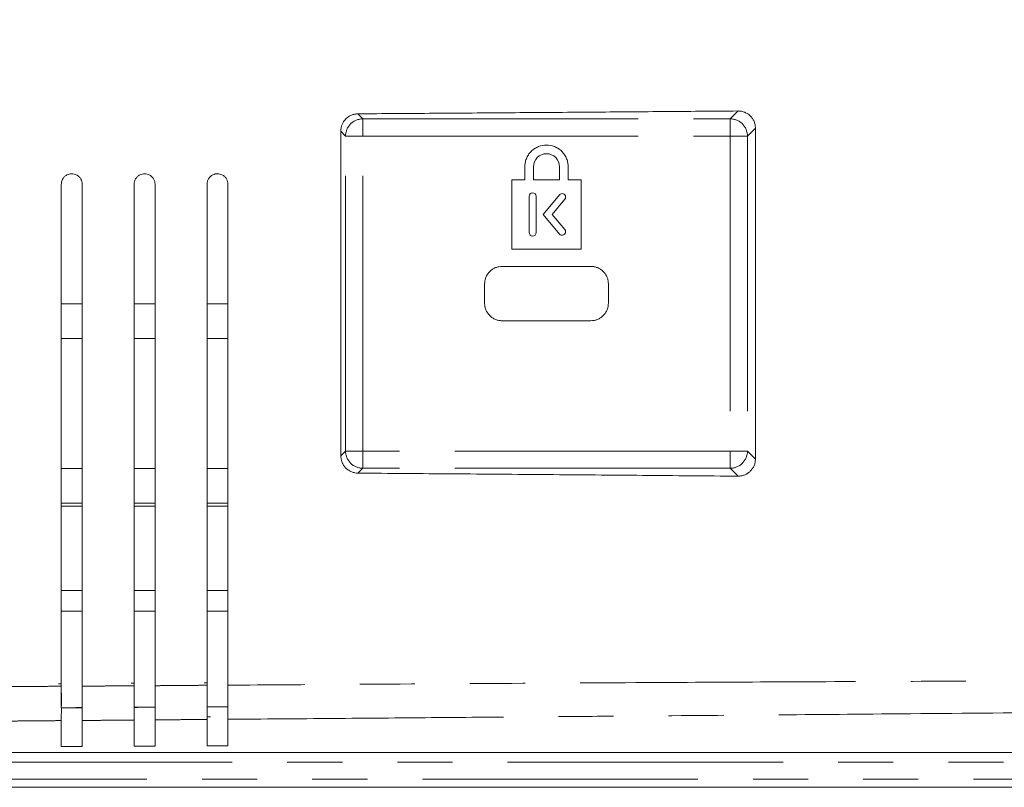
# Model space of a CAD drawing. Header units: millimetres. Extents: x 19 to 844, y 7 to 552.
# Tile 66 of 175: x 270 to 293, y 221 to 239. Entities that reach past the tile are written whole.
import ezdxf

# ---------------------------------------------------------------- set-up
doc = ezdxf.new("R2010")
doc.units = ezdxf.units.MM
doc.linetypes.add('PHANTOM', pattern=[12.7, 6.35, -1.27, 1.27, -1.27, 1.27, -1.27])

msp = doc.modelspace()

# ---------------------------------------------------------------- linework, layer by layer
at = {"color": 8, "linetype": 'PHANTOM', "lineweight": 0}
for p, q in [((286.786, 236.6), (286.967, 236.78)), ((278.204, 236.715), (278.319, 236.6)), ((278.319, 236.6), (286.786, 236.6)), ((277.92, 236.201), (277.809, 236.313)), ((287.368, 236.385), (287.184, 236.201)), ((277.92, 228.934), (277.92, 236.201)), ((278.319, 228.934), (278.319, 236.201)), ((278.319, 236.201), (286.786, 236.201)), ((286.786, 236.201), (286.786, 228.934)), ((287.184, 236.201), (287.184, 228.934)), ((277.812, 228.826), (277.92, 228.934)), ((286.786, 228.934), (278.319, 228.934)), ((287.184, 228.934), (287.368, 228.75)), ((278.319, 228.536), (278.207, 228.424)), ((286.786, 228.536), (278.319, 228.536)), ((286.967, 228.355), (286.786, 228.536)), ((313.406, 221.759), (203.457, 221.759)), ((203.493, 221.361), (313.406, 221.361))]:
    msp.add_line(p, q, dxfattribs=at)
at = {"color": 7, "linetype": 'Continuous', "lineweight": 15}
for p, q in [((282.052, 235.194), (282.052, 235.494)), ((282.252, 235.494), (282.252, 235.194)), ((282.852, 235.194), (282.852, 235.494)), ((283.052, 235.494), (283.052, 235.194)), ((281.752, 235.194), (282.052, 235.194)), ((281.752, 233.594), (281.752, 235.194)), ((282.252, 235.194), (282.852, 235.194)), ((283.052, 235.194), (283.352, 235.194)), ((283.352, 235.194), (283.352, 233.594)), ((282.152, 234.814), (282.152, 233.974)), ((282.312, 233.974), (282.312, 234.814)), ((282.851, 234.845), (282.472, 234.394)), ((282.681, 234.394), (282.974, 234.742)), ((282.472, 234.394), (282.852, 233.941)), ((282.974, 234.045), (282.681, 234.394)), ((283.352, 233.594), (281.752, 233.594)), ((281.526, 233.194), (283.578, 233.194)), ((281.126, 232.342), (281.126, 232.794)), ((283.978, 232.794), (283.978, 232.342)), ((271.368, 232.332), (271.848, 232.332)), ((273.048, 232.332), (273.528, 232.332)), ((274.728, 232.332), (275.208, 232.332)), ((283.578, 231.942), (281.526, 231.942)), ((271.848, 231.532), (271.368, 231.532)), ((273.528, 231.532), (273.048, 231.532)), ((275.208, 231.532), (274.728, 231.532)), ((271.368, 228.532), (271.848, 228.532)), ((273.048, 228.532), (273.528, 228.532)), ((274.728, 228.532), (275.208, 228.532)), ((271.848, 227.732), (271.368, 227.732)), ((271.848, 227.665), (271.368, 227.665)), ((273.528, 227.732), (273.048, 227.732)), ((273.528, 227.665), (273.048, 227.665)), ((275.208, 227.732), (274.728, 227.732)), ((275.208, 227.665), (274.728, 227.665)), ((271.848, 225.718), (271.368, 225.718)), ((273.528, 225.718), (273.048, 225.718)), ((275.208, 225.718), (274.728, 225.718)), ((271.368, 225.238), (271.848, 225.238)), ((273.048, 225.238), (273.528, 225.238)), ((274.728, 225.238), (275.208, 225.238)), ((271.3, 223.567), (271.368, 223.567)), ((272.98, 223.578), (273.048, 223.579)), ((273.048, 223.579), (273.048, 223.319)), ((274.66, 223.589), (274.728, 223.589)), ((274.808, 222.804), (274.728, 222.804)), ((271.368, 222.118), (271.849, 222.12)), ((273.048, 222.126), (273.529, 222.128)), ((274.728, 222.134), (275.209, 222.136)), ((203.402, 221.976), (302.972, 221.976)), ((203.51, 221.176), (313.406, 221.176))]:
    msp.add_line(p, q, dxfattribs=at)
at = {"color": 8, "linetype": 'PHANTOM', "lineweight": 0}
for points, knots in [([(312.354, 225.377), (312.218, 225.607), (311.995, 225.985), (311.537, 226.758), (310.974, 227.706), (310.285, 228.863), (309.725, 229.793), (309.299, 230.488), (308.846, 231.221), (308.392, 231.957), (307.935, 232.692), (307.659, 233.136), (307.402, 233.545), (307.086, 234.042), (306.607, 234.792), (305.932, 235.842), (305.112, 237.093), (304.182, 238.496), (303.302, 239.797), (302.586, 240.835), (302.069, 241.574), (301.458, 242.439), (300.604, 243.633), (299.458, 245.196), (298.41, 246.578), (297.53, 247.713), (296.643, 248.836), (295.731, 249.956), (294.777, 251.097), (293.707, 252.349), (292.534, 253.656), (291.254, 254.999), (290.235, 256.036), (289.382, 256.878), (288.718, 257.521), (288.084, 258.123), (287.278, 258.86), (286.236, 259.746), (285.076, 260.654), (283.814, 261.58), (282.528, 262.472), (281.446, 263.181), (280.669, 263.656), (279.984, 264.052), (279.196, 264.469), (278.17, 264.932), (277.087, 265.358), (275.945, 265.757), (274.969, 266.051), (274.196, 266.25), (273.632, 266.376), (273.095, 266.476), (272.62, 266.546), (272.206, 266.594), (271.827, 266.626), (271.44, 266.648), (271.047, 266.658), (270.782, 266.655), (270.648, 266.653)], [0, 0, 0, 0, 0.013286, 0.021772, 0.044707, 0.068178, 0.088881, 0.098885, 0.108865, 0.132015, 0.142142, 0.152243, 0.15819, 0.166359, 0.181863, 0.202856, 0.229119, 0.257171, 0.287722, 0.308429, 0.320893, 0.333329, 0.362006, 0.395136, 0.431424, 0.449738, 0.467687, 0.503647, 0.522487, 0.542353, 0.586137, 0.610151, 0.634496, 0.65802, 0.669132, 0.679838, 0.700798, 0.722464, 0.74635, 0.772246, 0.798063, 0.821618, 0.834212, 0.841627, 0.859402, 0.876742, 0.895235, 0.914737, 0.934193, 0.943578, 0.952574, 0.96161, 0.969433, 0.975335, 0.981344, 0.987459, 0.993678, 1, 1, 1, 1]), ([(270.648, 266.064), (270.716, 266.064), (270.859, 266.063), (271.085, 266.058), (271.335, 266.047), (271.608, 266.031), (271.905, 266.007), (272.226, 265.975), (272.815, 265.902), (273.561, 265.772), (274.805, 265.481), (276.296, 265.009), (278.132, 264.234), (279.851, 263.33), (281.493, 262.318), (283.026, 261.247), (285.05, 259.678), (287.446, 257.577), (290.126, 254.904), (292.648, 252.131), (294.696, 249.693), (296.345, 247.632), (297.848, 245.69), (299.621, 243.303), (301.288, 240.949), (302.672, 238.929), (303.881, 237.126), (305.755, 234.267), (307.536, 231.437), (309.063, 228.934), (309.885, 227.569), (310.701, 226.198), (311.239, 225.279), (311.509, 224.819)], [0, 0, 0, 0, 0.003236, 0.006854, 0.010853, 0.015236, 0.020001, 0.025148, 0.030678, 0.048478, 0.061458, 0.092022, 0.123514, 0.157293, 0.185719, 0.216919, 0.248184, 0.310765, 0.373455, 0.43619, 0.498941, 0.53478, 0.570604, 0.624324, 0.686981, 0.718303, 0.749619, 0.797925, 0.892702, 0.919525, 0.94635, 0.973174, 1, 1, 1, 1]), ([(303.072, 225.38), (302.938, 225.685), (302.673, 226.288), (302.28, 227.18), (301.826, 228.207), (301.306, 229.377), (300.497, 231.17), (299.41, 233.512), (298.224, 235.938), (297.164, 238.031), (295.948, 240.376), (294.233, 243.529), (292.397, 246.636), (290.635, 249.409), (289.437, 251.186), (288.329, 252.734), (287.606, 253.707), (286.882, 254.646), (286.175, 255.53), (285.474, 256.371), (284.581, 257.4), (283.392, 258.687), (282.088, 259.962), (280.475, 261.381), (278.694, 262.739), (276.482, 264.031), (274.83, 264.704), (273.708, 265.032), (273.08, 265.183), (272.444, 265.301), (271.947, 265.367), (271.522, 265.407), (271.128, 265.434), (270.823, 265.438), (270.648, 265.441)], [0, 0, 0, 0, 0.018899, 0.037366, 0.055402, 0.082766, 0.11034, 0.167562, 0.230304, 0.2649, 0.30195, 0.38167, 0.470335, 0.507535, 0.567824, 0.591037, 0.614241, 0.635624, 0.657071, 0.677093, 0.696278, 0.732341, 0.773491, 0.795984, 0.849364, 0.894487, 0.933506, 0.944472, 0.95696, 0.967955, 0.978952, 0.983697, 0.990713, 1, 1, 1, 1]), ([(270.648, 264.687), (270.711, 264.687), (270.837, 264.686), (271.028, 264.681), (271.225, 264.671), (271.426, 264.658), (271.632, 264.64), (271.843, 264.618), (272.058, 264.591), (272.277, 264.559), (272.858, 264.463), (273.542, 264.302), (274.419, 264.025), (275.185, 263.736), (276.135, 263.303), (276.986, 262.839), (277.875, 262.294), (278.958, 261.557), (280.453, 260.375), (282.36, 258.603), (284.013, 256.806), (285.419, 255.113), (286.773, 253.38), (288.068, 251.579), (289.284, 249.772), (290.168, 248.403), (291.027, 247.022), (292.142, 245.167), (294.021, 241.885), (296.027, 238.073), (297.936, 234.2), (299.063, 231.819), (299.97, 229.848), (300.67, 228.302), (301.362, 226.744), (301.797, 225.744), (301.988, 225.306)], [0, 0, 0, 0, 0.003395, 0.006881, 0.010457, 0.014125, 0.017885, 0.021737, 0.025682, 0.029719, 0.033848, 0.057807, 0.068013, 0.084166, 0.102635, 0.125287, 0.137498, 0.160185, 0.197717, 0.243339, 0.305676, 0.335239, 0.368266, 0.431037, 0.462483, 0.493959, 0.525451, 0.556963, 0.620057, 0.746516, 0.809845, 0.873212, 0.900694, 0.936603, 0.972241, 1, 1, 1, 1]), ([(278.319, 236.6), (278.319, 236.591), (278.319, 236.544), (278.319, 236.399), (278.319, 236.3), (278.319, 236.201)], [0, 0, 0, 0, 0.5, 0.5, 1, 1, 1, 1]), ([(286.786, 236.201), (286.786, 236.3), (286.786, 236.399), (286.786, 236.544), (286.786, 236.591), (286.786, 236.6)], [0, 0, 0, 0, 0.5, 0.5, 1, 1, 1, 1]), ([(278.319, 236.201), (278.22, 236.201), (278.122, 236.201), (277.976, 236.201), (277.929, 236.201), (277.92, 236.201)], [0, 0, 0, 0, 0.5, 0.5, 1, 1, 1, 1]), ([(287.184, 236.201), (287.176, 236.201), (287.129, 236.201), (286.983, 236.201), (286.885, 236.201), (286.786, 236.201)], [0, 0, 0, 0, 0.5, 0.5, 1, 1, 1, 1]), ([(277.92, 228.934), (277.929, 228.934), (277.976, 228.934), (278.122, 228.934), (278.22, 228.934), (278.319, 228.934)], [0, 0, 0, 0, 0.5, 0.5, 1, 1, 1, 1]), ([(278.319, 228.934), (278.319, 228.835), (278.319, 228.737), (278.319, 228.591), (278.319, 228.544), (278.319, 228.536)], [0, 0, 0, 0, 0.5, 0.5, 1, 1, 1, 1]), ([(286.786, 228.536), (286.786, 228.544), (286.786, 228.591), (286.786, 228.737), (286.786, 228.835), (286.786, 228.934)], [0, 0, 0, 0, 0.5, 0.5, 1, 1, 1, 1]), ([(286.786, 228.934), (286.885, 228.934), (286.983, 228.934), (287.129, 228.934), (287.176, 228.934), (287.184, 228.934)], [0, 0, 0, 0, 0.5, 0.5, 1, 1, 1, 1]), ([(302.378, 223.627), (301.892, 223.629), (300.652, 223.632), (298.389, 223.635), (295.411, 223.633), (292.125, 223.626), (288.86, 223.613), (285.535, 223.597), (281.901, 223.576), (278.371, 223.553), (276.105, 223.539), (275.208, 223.533)], [0, 0, 0, 0, 0.053758, 0.137086, 0.249986, 0.38285, 0.499989, 0.610515, 0.749998, 0.90109, 1, 1, 1, 1]), ([(271.368, 223.509), (271.285, 223.508), (271.084, 223.506), (270.767, 223.503), (270.451, 223.501), (270.251, 223.499), (270.168, 223.498)], [0, 0, 0, 0, 0.209484, 0.500195, 0.79287, 1, 1, 1, 1]), ([(273.048, 223.52), (272.965, 223.519), (272.764, 223.517), (272.447, 223.514), (272.131, 223.512), (271.931, 223.51), (271.848, 223.509)], [0, 0, 0, 0, 0.209533, 0.500198, 0.792924, 1, 1, 1, 1]), ([(274.728, 223.531), (274.645, 223.53), (274.444, 223.528), (274.127, 223.525), (273.811, 223.523), (273.611, 223.521), (273.528, 223.52)], [0, 0, 0, 0, 0.209565, 0.500201, 0.792959, 1, 1, 1, 1]), ([(275.208, 222.745), (276.018, 222.752), (277.583, 222.764), (279.852, 222.783), (281.963, 222.8), (284.441, 222.82), (287.259, 222.843), (290.692, 222.871), (294.163, 222.901), (297.283, 222.93), (299.718, 222.956), (301.46, 222.975), (302.508, 222.991), (302.975, 222.998)], [0, 0, 0, 0, 0.087395, 0.169095, 0.245098, 0.315404, 0.436795, 0.549593, 0.686412, 0.811799, 0.886786, 0.949519, 1, 1, 1, 1]), ([(270.168, 222.705), (270.252, 222.705), (270.451, 222.707), (270.768, 222.71), (271.085, 222.713), (271.284, 222.714), (271.368, 222.715)], [0, 0, 0, 0, 0.208212, 0.500002, 0.791507, 1, 1, 1, 1]), ([(271.848, 222.718), (271.932, 222.719), (272.131, 222.72), (272.448, 222.723), (272.765, 222.726), (272.964, 222.728), (273.048, 222.728)], [0, 0, 0, 0, 0.208207, 0.5000016, 0.791504, 1, 1, 1, 1]), ([(273.528, 222.732), (273.612, 222.732), (273.811, 222.734), (274.128, 222.737), (274.445, 222.74), (274.644, 222.741), (274.728, 222.742)], [0, 0, 0, 0, 0.208203, 0.500002, 0.7915, 1, 1, 1, 1])]:
    msp.add_open_spline(points, degree=3, knots=knots, dxfattribs=at)
at = {"color": 7, "linetype": 'Continuous', "lineweight": 15}
for points, knots in [([(286.967, 236.78), (286.385, 236.776), (285.22, 236.767), (283.471, 236.753), (281.718, 236.74), (279.962, 236.727), (278.791, 236.719), (278.204, 236.715)], [0, 0, 0, 0, 0.199295, 0.398942, 0.598942, 0.799294, 1, 1, 1, 1]), ([(287.368, 236.385), (287.368, 236.399), (287.367, 236.425), (287.361, 236.465), (287.351, 236.503), (287.337, 236.541), (287.32, 236.576), (287.299, 236.61), (287.275, 236.641), (287.241, 236.678), (287.192, 236.716), (287.126, 236.752), (287.049, 236.776), (286.995, 236.779), (286.967, 236.78)], [0, 0, 0, 0, 0.063789, 0.127374, 0.190777, 0.254023, 0.317134, 0.380135, 0.443049, 0.5059, 0.618117, 0.737811, 0.865079, 1, 1, 1, 1]), ([(278.204, 236.715), (278.192, 236.714), (278.167, 236.713), (278.129, 236.707), (278.093, 236.698), (278.056, 236.685), (278.021, 236.669), (277.987, 236.649), (277.955, 236.625), (277.923, 236.596), (277.891, 236.559), (277.859, 236.512), (277.832, 236.455), (277.813, 236.387), (277.81, 236.339), (277.809, 236.313)], [0, 0, 0, 0, 0.059619, 0.119923, 0.180917, 0.242605, 0.304992, 0.368081, 0.431876, 0.496382, 0.575647, 0.665643, 0.76637, 0.877824, 1, 1, 1, 1]), ([(277.809, 236.313), (277.809, 236.179), (277.809, 235.877), (277.809, 235.269), (277.81, 234.487), (277.81, 233.563), (277.81, 232.632), (277.81, 231.692), (277.81, 230.743), (277.811, 229.929), (277.811, 229.289), (277.812, 228.968), (277.812, 228.826)], [0, 0, 0, 0, 0.0537243, 0.1212039, 0.2434922, 0.366866, 0.4913281, 0.6168744, 0.7435002, 0.8712084, 0.9431083, 1, 1, 1, 1]), ([(287.368, 228.75), (287.368, 230.032), (287.368, 231.946), (287.368, 234.491), (287.368, 235.754), (287.368, 236.385)], [0, 0, 0, 0, 0.503793, 0.751897, 1, 1, 1, 1]), ([(282.052, 235.494), (282.053, 235.51), (282.054, 235.541), (282.06, 235.588), (282.071, 235.633), (282.093, 235.695), (282.131, 235.77), (282.196, 235.85), (282.276, 235.915), (282.392, 235.975), (282.552, 236.006), (282.712, 235.975), (282.829, 235.915), (282.908, 235.85), (282.973, 235.77), (283.019, 235.681), (283.047, 235.588), (283.051, 235.525), (283.052, 235.494)], [0, 0, 0, 0, 0.030173, 0.060092, 0.090028, 0.120251, 0.185242, 0.25037, 0.315362, 0.38049, 0.500066, 0.619641, 0.684633, 0.749761, 0.814752, 0.879881, 0.939907, 1, 1, 1, 1]), ([(282.252, 235.494), (282.252, 235.572), (282.285, 235.65), (282.396, 235.761), (282.474, 235.794), (282.631, 235.794), (282.709, 235.761), (282.82, 235.65), (282.852, 235.572), (282.852, 235.494)], [0, 0, 0, 0, 0.25, 0.25, 0.5, 0.5, 0.75, 0.75, 1, 1, 1, 1]), ([(271.368, 235.092), (271.369, 235.102), (271.369, 235.122), (271.375, 235.151), (271.385, 235.181), (271.398, 235.21), (271.416, 235.237), (271.446, 235.272), (271.507, 235.316), (271.607, 235.341), (271.709, 235.317), (271.778, 235.267), (271.82, 235.211), (271.844, 235.153), (271.847, 235.112), (271.848, 235.092)], [0, 0, 0, 0, 0.03911, 0.079268, 0.120479, 0.162744, 0.206066, 0.250449, 0.345864, 0.503081, 0.64425, 0.753625, 0.837939, 0.920055, 1, 1, 1, 1]), ([(273.048, 235.092), (273.049, 235.102), (273.049, 235.122), (273.056, 235.153), (273.066, 235.183), (273.08, 235.212), (273.099, 235.24), (273.13, 235.275), (273.191, 235.318), (273.289, 235.34), (273.386, 235.317), (273.454, 235.27), (273.498, 235.215), (273.524, 235.155), (273.527, 235.113), (273.528, 235.092)], [0, 0, 0, 0, 0.040171, 0.081371, 0.123602, 0.166869, 0.211174, 0.25652, 0.353097, 0.507927, 0.639753, 0.743846, 0.831422, 0.916796, 1, 1, 1, 1]), ([(274.728, 235.092), (274.729, 235.102), (274.729, 235.122), (274.736, 235.153), (274.746, 235.183), (274.76, 235.213), (274.779, 235.24), (274.81, 235.275), (274.872, 235.319), (274.97, 235.34), (275.067, 235.317), (275.134, 235.27), (275.178, 235.215), (275.204, 235.155), (275.207, 235.113), (275.208, 235.092)], [0, 0, 0, 0, 0.04033, 0.081652, 0.123968, 0.167282, 0.211599, 0.25692, 0.355047, 0.508745, 0.640593, 0.743834, 0.831522, 0.9169, 1, 1, 1, 1]), ([(271.368, 223.509), (271.368, 225.351), (271.368, 229.212), (271.368, 233.073), (271.368, 235.092)], [0, 0, 0, 0, 0.477013, 1, 1, 1, 1]), ([(271.848, 235.092), (271.848, 233.069), (271.848, 229.208), (271.848, 225.347), (271.848, 223.509)], [0, 0, 0, 0, 0.523853, 1, 1, 1, 1]), ([(273.048, 223.52), (273.048, 225.346), (273.048, 229.204), (273.048, 233.061), (273.048, 235.092)], [0, 0, 0, 0, 0.473461, 1, 1, 1, 1]), ([(273.528, 235.092), (273.528, 233.056), (273.528, 229.199), (273.528, 225.341), (273.528, 223.52)], [0, 0, 0, 0, 0.527739, 1, 1, 1, 1]), ([(274.728, 223.531), (274.728, 225.337), (274.728, 229.19), (274.728, 233.044), (274.728, 235.092)], [0, 0, 0, 0, 0.468511, 1, 1, 1, 1]), ([(275.208, 235.092), (275.208, 233.037), (275.208, 229.185), (275.208, 225.332), (275.208, 223.533)], [0, 0, 0, 0, 0.533186, 1, 1, 1, 1]), ([(282.152, 234.814), (282.152, 234.835), (282.161, 234.856), (282.191, 234.885), (282.211, 234.894), (282.253, 234.894), (282.274, 234.885), (282.304, 234.856), (282.312, 234.835), (282.312, 234.814)], [0, 0, 0, 0, 0.25, 0.25, 0.5, 0.5, 0.75, 0.75, 1, 1, 1, 1]), ([(282.851, 234.845), (282.861, 234.857), (282.875, 234.866), (282.906, 234.875), (282.923, 234.875), (282.953, 234.865), (282.966, 234.855), (282.986, 234.83), (282.991, 234.814), (282.992, 234.798)], [0, 0, 0, 0, 0.25, 0.25, 0.5, 0.5, 0.75, 0.75, 1, 1, 1, 1]), ([(282.312, 233.974), (282.312, 233.953), (282.304, 233.932), (282.274, 233.902), (282.253, 233.894), (282.211, 233.894), (282.191, 233.902), (282.161, 233.932), (282.152, 233.953), (282.152, 233.974)], [0, 0, 0, 0, 0.25, 0.25, 0.5, 0.5, 0.75, 0.75, 1, 1, 1, 1]), ([(282.992, 233.994), (282.992, 233.978), (282.987, 233.962), (282.969, 233.935), (282.956, 233.925), (282.926, 233.913), (282.909, 233.912), (282.878, 233.92), (282.863, 233.929), (282.852, 233.941)], [0, 0, 0, 0, 0.25, 0.25, 0.5, 0.5, 0.75, 0.75, 1, 1, 1, 1]), ([(281.126, 232.794), (281.127, 232.806), (281.127, 232.832), (281.133, 232.869), (281.142, 232.906), (281.159, 232.955), (281.19, 233.015), (281.242, 233.079), (281.305, 233.131), (281.376, 233.167), (281.451, 233.19), (281.501, 233.192), (281.526, 233.194)], [0, 0, 0, 0, 0.060259, 0.120021, 0.179824, 0.240208, 0.369998, 0.50013, 0.629921, 0.760053, 0.879943, 1, 1, 1, 1]), ([(283.578, 233.194), (283.591, 233.193), (283.616, 233.193), (283.653, 233.187), (283.69, 233.179), (283.74, 233.162), (283.8, 233.131), (283.863, 233.079), (283.915, 233.015), (283.952, 232.944), (283.974, 232.869), (283.977, 232.819), (283.978, 232.794)], [0, 0, 0, 0, 0.060259, 0.120021, 0.179824, 0.240208, 0.369998, 0.50013, 0.629921, 0.760053, 0.879943, 1, 1, 1, 1]), ([(281.526, 231.942), (281.514, 231.942), (281.489, 231.943), (281.451, 231.948), (281.415, 231.957), (281.365, 231.974), (281.305, 232.005), (281.242, 232.057), (281.19, 232.121), (281.153, 232.192), (281.13, 232.266), (281.128, 232.317), (281.126, 232.342)], [0, 0, 0, 0, 0.060259, 0.120021, 0.179824, 0.240208, 0.369998, 0.50013, 0.629921, 0.760053, 0.879943, 1, 1, 1, 1]), ([(283.978, 232.342), (283.978, 232.329), (283.977, 232.304), (283.972, 232.267), (283.963, 232.23), (283.946, 232.181), (283.915, 232.121), (283.863, 232.057), (283.8, 232.005), (283.728, 231.969), (283.654, 231.946), (283.604, 231.943), (283.578, 231.942)], [0, 0, 0, 0, 0.060259, 0.120021, 0.179824, 0.240208, 0.369998, 0.50013, 0.629921, 0.760053, 0.879943, 1, 1, 1, 1]), ([(277.812, 228.826), (277.812, 228.812), (277.813, 228.786), (277.819, 228.748), (277.827, 228.713), (277.838, 228.68), (277.851, 228.65), (277.866, 228.623), (277.881, 228.598), (277.897, 228.577), (277.913, 228.558), (277.943, 228.527), (277.99, 228.488), (278.06, 228.452), (278.133, 228.429), (278.183, 228.426), (278.207, 228.424)], [0, 0, 0, 0, 0.064294, 0.125552, 0.183774, 0.23896, 0.29111, 0.340224, 0.386302, 0.429343, 0.469349, 0.506319, 0.634749, 0.759822, 0.881564, 1, 1, 1, 1]), ([(286.967, 228.355), (286.98, 228.355), (287.005, 228.356), (287.042, 228.361), (287.078, 228.369), (287.112, 228.38), (287.144, 228.394), (287.174, 228.41), (287.202, 228.428), (287.227, 228.447), (287.262, 228.479), (287.303, 228.527), (287.34, 228.596), (287.364, 228.671), (287.367, 228.724), (287.368, 228.75)], [0, 0, 0, 0, 0.061888, 0.122209, 0.180969, 0.238177, 0.293839, 0.347965, 0.400562, 0.451643, 0.501218, 0.625357, 0.749741, 0.87456, 1, 1, 1, 1]), ([(278.207, 228.424), (278.934, 228.419), (280.391, 228.408), (282.578, 228.391), (284.77, 228.373), (286.234, 228.361), (286.967, 228.355)], [0, 0, 0, 0, 0.248962, 0.498616, 0.748961, 1, 1, 1, 1]), ([(271.368, 223.567), (271.368, 223.505), (271.368, 223.38), (271.368, 223.196), (271.368, 223.074), (271.368, 223.013)], [0, 0, 0, 0, 0.32801, 0.661312, 1, 1, 1, 1]), ([(271.848, 223.013), (271.848, 223.075), (271.848, 223.196), (271.848, 223.381), (271.848, 223.507), (271.848, 223.569)], [0, 0, 0, 0, 0.338068, 0.671376, 1, 1, 1, 1]), ([(273.528, 223.022), (273.528, 223.084), (273.528, 223.206), (273.528, 223.392), (273.528, 223.517), (273.528, 223.58)], [0, 0, 0, 0, 0.337559, 0.67087, 1, 1, 1, 1]), ([(274.728, 223.589), (274.728, 223.527), (274.728, 223.401), (274.728, 223.215), (274.728, 223.093), (274.728, 223.032)], [0, 0, 0, 0, 0.32892, 0.662228, 1, 1, 1, 1]), ([(271.368, 222.715), (271.368, 222.719), (271.368, 222.727), (271.368, 222.744), (271.368, 222.764), (271.368, 222.787), (271.368, 222.813), (271.368, 222.841), (271.368, 222.87), (271.369, 222.9), (271.369, 222.931), (271.369, 222.962), (271.368, 223.012), (271.369, 223.085), (271.369, 223.187), (271.369, 223.294), (271.368, 223.402), (271.368, 223.474), (271.368, 223.509)], [0, 0, 0, 0, 0.0524377, 0.1039808, 0.1544197, 0.2035608, 0.2512284, 0.2972676, 0.3415445, 0.383947, 0.4243837, 0.4627835, 0.4990933, 0.6024443, 0.7051892, 0.8062968, 0.9048312, 1, 1, 1, 1]), ([(271.848, 223.509), (271.848, 223.49), (271.848, 223.451), (271.848, 223.392), (271.848, 223.333), (271.848, 223.273), (271.848, 223.215), (271.848, 223.157), (271.848, 223.101), (271.848, 223.048), (271.848, 222.979), (271.848, 222.898), (271.848, 222.83), (271.848, 222.781), (271.848, 222.744), (271.848, 222.727), (271.848, 222.718)], [0, 0, 0, 0, 0.052058, 0.10525, 0.159466, 0.214578, 0.270441, 0.326901, 0.38379, 0.440935, 0.498156, 0.617099, 0.74389, 0.806372, 0.892534, 1, 1, 1, 1]), ([(273.048, 222.728), (273.048, 222.732), (273.048, 222.741), (273.048, 222.758), (273.048, 222.778), (273.048, 222.8), (273.048, 222.826), (273.048, 222.853), (273.048, 222.881), (273.048, 222.911), (273.048, 222.941), (273.048, 222.972), (273.048, 223.022), (273.049, 223.095), (273.049, 223.197), (273.049, 223.304), (273.048, 223.412), (273.048, 223.485), (273.048, 223.52)], [0, 0, 0, 0, 0.051499, 0.102149, 0.151755, 0.20014, 0.24714, 0.292611, 0.336427, 0.378482, 0.418689, 0.45698, 0.493303, 0.597727, 0.701609, 0.803898, 0.903634, 1, 1, 1, 1]), ([(273.528, 223.52), (273.528, 223.501), (273.528, 223.463), (273.528, 223.405), (273.528, 223.347), (273.528, 223.289), (273.528, 223.231), (273.528, 223.175), (273.528, 223.12), (273.528, 223.067), (273.528, 222.998), (273.528, 222.917), (273.528, 222.848), (273.528, 222.797), (273.528, 222.758), (273.528, 222.741), (273.528, 222.732)], [0, 0, 0, 0, 0.051536, 0.1041505, 0.1577352, 0.2121667, 0.2673084, 0.3230115, 0.379118, 0.4354627, 0.4918763, 0.6112839, 0.7386851, 0.804122, 0.8919858, 1, 1, 1, 1]), ([(274.728, 222.742), (274.728, 222.746), (274.728, 222.755), (274.728, 222.772), (274.728, 222.793), (274.728, 222.816), (274.728, 222.842), (274.728, 222.869), (274.728, 222.898), (274.729, 222.928), (274.729, 222.959), (274.729, 222.99), (274.728, 223.04), (274.729, 223.113), (274.729, 223.214), (274.729, 223.319), (274.728, 223.425), (274.728, 223.496), (274.728, 223.531)], [0, 0, 0, 0, 0.051706, 0.102597, 0.152485, 0.201194, 0.248566, 0.294457, 0.338745, 0.381326, 0.422112, 0.461036, 0.498046, 0.601443, 0.704294, 0.805593, 0.904423, 1, 1, 1, 1]), ([(275.208, 223.533), (275.208, 223.514), (275.208, 223.476), (275.208, 223.418), (275.208, 223.359), (275.208, 223.301), (275.208, 223.243), (275.208, 223.186), (275.208, 223.131), (275.208, 223.078), (275.208, 223.009), (275.208, 222.929), (275.208, 222.86), (275.208, 222.81), (275.208, 222.772), (275.208, 222.755), (275.208, 222.745)], [0, 0, 0, 0, 0.052039, 0.105197, 0.159365, 0.21442, 0.270223, 0.326624, 0.383462, 0.440568, 0.497768, 0.616993, 0.743806, 0.809308, 0.895384, 1, 1, 1, 1]), ([(271.368, 223.012), (271.382, 223.012), (271.422, 223.012), (271.502, 223.013), (271.609, 223.013), (271.715, 223.014), (271.795, 223.014), (271.835, 223.014), (271.848, 223.014)], [0, 0, 0, 0, 0.085172, 0.250543, 0.500711, 0.750523, 0.91381, 1, 1, 1, 1]), ([(271.368, 223.013), (271.385, 223.013), (271.425, 223.013), (271.505, 223.013), (271.609, 223.013), (271.712, 223.013), (271.792, 223.013), (271.832, 223.013), (271.848, 223.013)], [0, 0, 0, 0, 0.104516, 0.250621, 0.500713, 0.750448, 0.896094, 1, 1, 1, 1]), ([(273.048, 223.021), (273.062, 223.021), (273.102, 223.021), (273.182, 223.022), (273.289, 223.022), (273.395, 223.023), (273.475, 223.023), (273.515, 223.023), (273.528, 223.023)], [0, 0, 0, 0, 0.085257, 0.250592, 0.500774, 0.750569, 0.913782, 1, 1, 1, 1]), ([(273.048, 223.022), (273.065, 223.022), (273.105, 223.022), (273.185, 223.022), (273.289, 223.022), (273.392, 223.022), (273.472, 223.022), (273.512, 223.022), (273.528, 223.022)], [0, 0, 0, 0, 0.1045479, 0.2506801, 0.5007767, 0.750485, 0.8961151, 1, 1, 1, 1]), ([(274.728, 223.031), (274.742, 223.031), (274.782, 223.031), (274.84, 223.031), (274.907, 223.032), (274.969, 223.032), (275.031, 223.032), (275.097, 223.033), (275.155, 223.033), (275.195, 223.033), (275.208, 223.033)], [0, 0, 0, 0, 0.085971, 0.250648, 0.36379, 0.500848, 0.637731, 0.750624, 0.914314, 1, 1, 1, 1]), ([(274.728, 223.032), (274.745, 223.032), (274.785, 223.032), (274.844, 223.032), (274.908, 223.032), (274.969, 223.032), (275.03, 223.032), (275.093, 223.032), (275.152, 223.032), (275.192, 223.032), (275.208, 223.032)], [0, 0, 0, 0, 0.104583, 0.250746, 0.368969, 0.500847, 0.632678, 0.750526, 0.896137, 1, 1, 1, 1]), ([(271.368, 222.118), (271.368, 222.184), (271.368, 222.281), (271.368, 222.479), (271.368, 222.614), (271.368, 222.715)], [0, 0, 0, 0, 0.337166, 0.504178, 1, 1, 1, 1]), ([(271.848, 222.719), (271.848, 222.658), (271.848, 222.556), (271.848, 222.415), (271.848, 222.276), (271.848, 222.179), (271.848, 222.12)], [0, 0, 0, 0, 0.29758, 0.499523, 0.697862, 1, 1, 1, 1]), ([(273.048, 222.126), (273.048, 222.175), (273.048, 222.274), (273.048, 222.473), (273.048, 222.627), (273.048, 222.729)], [0, 0, 0, 0, 0.253063, 0.503927, 1, 1, 1, 1]), ([(273.528, 222.732), (273.528, 222.67), (273.528, 222.568), (273.528, 222.425), (273.528, 222.286), (273.528, 222.187), (273.528, 222.128)], [0, 0, 0, 0, 0.298756, 0.499564, 0.697015, 1, 1, 1, 1]), ([(274.728, 222.134), (274.728, 222.184), (274.728, 222.283), (274.728, 222.424), (274.728, 222.577), (274.728, 222.68), (274.728, 222.742)], [0, 0, 0, 0, 0.251929, 0.502453, 0.701725, 1, 1, 1, 1]), ([(275.208, 222.746), (275.208, 222.683), (275.208, 222.58), (275.208, 222.436), (275.208, 222.296), (275.208, 222.197), (275.208, 222.136)], [0, 0, 0, 0, 0.30012, 0.499655, 0.696085, 1, 1, 1, 1])]:
    msp.add_open_spline(points, degree=3, knots=knots, dxfattribs=at)
at = {"color": 8, "linetype": 'PHANTOM', "lineweight": 0}
for points in [[(278.038, 236.482), (278.112, 236.556), (278.215, 236.599), (278.319, 236.6)], [(286.786, 236.6), (286.89, 236.599), (286.993, 236.556), (287.067, 236.482)], [(277.92, 236.201), (277.921, 236.305), (277.964, 236.408), (278.038, 236.482)], [(287.067, 236.482), (287.14, 236.408), (287.184, 236.305), (287.184, 236.201)], [(278.038, 228.654), (277.964, 228.727), (277.921, 228.831), (277.92, 228.934)], [(287.184, 228.934), (287.184, 228.831), (287.14, 228.727), (287.067, 228.654)], [(278.319, 228.536), (278.215, 228.537), (278.112, 228.58), (278.038, 228.654)], [(287.067, 228.654), (286.993, 228.58), (286.89, 228.537), (286.786, 228.536)]]:
    msp.add_open_spline(points, degree=3, dxfattribs=at)
at = {"color": 7, "linetype": 'Continuous', "lineweight": 15}
for points in [[(282.992, 234.798), (282.993, 234.778), (282.987, 234.758), (282.974, 234.742)], [(282.974, 234.045), (282.986, 234.031), (282.992, 234.012), (282.992, 233.994)]]:
    msp.add_open_spline(points, degree=3, dxfattribs=at)

doc.saveas('drawing.dxf')
